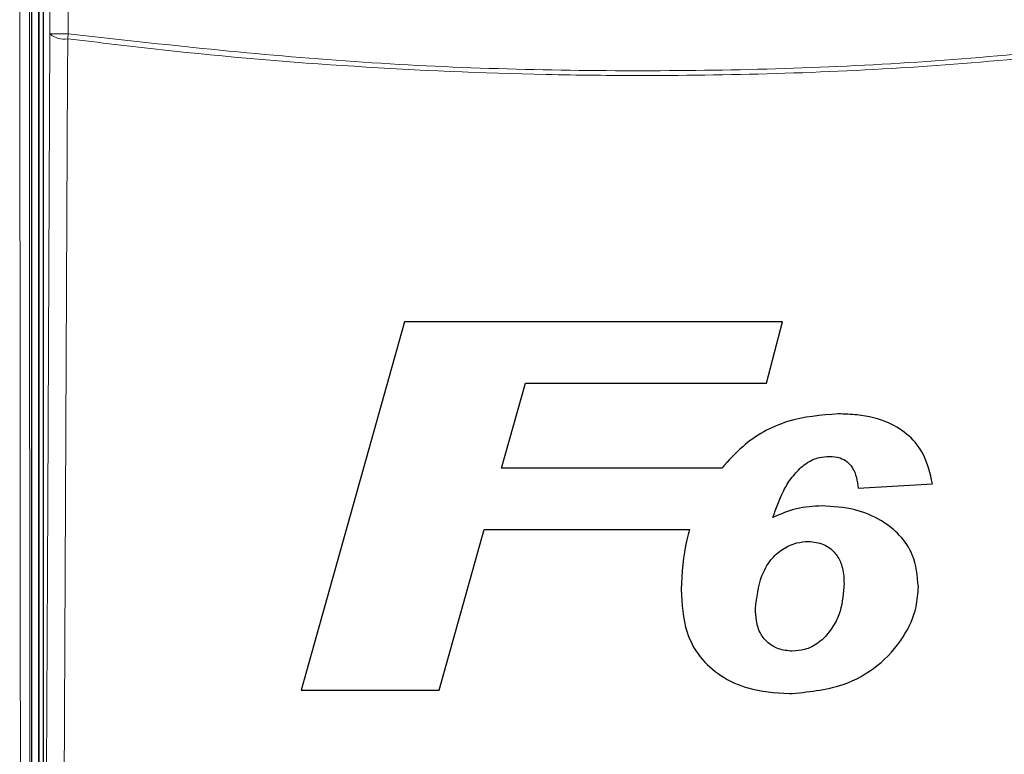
# Model space of a CAD drawing. Header units: millimetres. Extents: x 5 to 418, y 2 to 292.
# Tile 19 of 53: x 109 to 122, y 158 to 168. Entities that reach past the tile are written whole.
import ezdxf

# ---------------------------------------------------------------- set-up
doc = ezdxf.new("R2010")
doc.units = ezdxf.units.MM

msp = doc.modelspace()

# ---------------------------------------------------------------- linework, layer by layer
at = {"color": 7, "linetype": 'Continuous', "lineweight": 25}
for p, q in [((108.7293, 144.1409), (108.7293, 172.3901)), ((108.8293, 144.1401), (108.8293, 172.3651)), ((108.8837, 172.2482), (108.8837, 144.2569)), ((113.7904, 164.0667), (112.3871, 159.0667)), ((118.9256, 164.0667), (113.7904, 164.0667)), ((118.7052, 163.2334), (118.9256, 164.0667)), ((115.1075, 162.0795), (115.432, 163.2334)), ((115.432, 163.2334), (118.7052, 163.2334)), ((118.0981, 162.0795), (115.1075, 162.0795)), ((119.9511, 161.8071), (120.9607, 161.868)), ((114.2631, 159.0667), (114.8741, 161.2462)), ((114.8741, 161.2462), (117.6599, 161.2462)), ((112.3871, 159.0667), (114.2631, 159.0667))]:
    msp.add_line(p, q, dxfattribs=at)
at = {"color": 7, "linetype": 'Continuous', "lineweight": 18}
for p, q in [((108.8183, 172.3651), (108.8183, 144.1401)), ((108.9754, 167.9753), (108.9754, 172.1565)), ((109.2253, 172.1565), (109.2253, 167.9753)), ((108.9754, 167.9753), (109.2253, 167.9753)), ((109.217, 167.9106), (109.2253, 167.9753))]:
    msp.add_line(p, q, dxfattribs=at)
at = {"color": 7, "linetype": 'Continuous', "lineweight": 18, "flags": 128}
for points in [[(108.9156, 155.2164), (108.9456, 161.6123), (108.9754, 167.9753)], [(109.217, 167.9106), (109.2147, 167.4277), (109.2057, 165.496), (109.1694, 157.7693), (109.1571, 155.1517)]]:
    msp.add_lwpolyline(points, dxfattribs=at)
at = {"color": 7, "linetype": 'Continuous', "lineweight": 18}
msp.add_arc((109.1651, 168.2003), 0.2943, 229.86361, 280.15468, dxfattribs=at)
for points, knots in [([(108.588, 144.0726), (108.588, 144.1558), (108.5875, 144.5716), (108.5855, 146.318), (108.5781, 153.3054), (108.5704, 162.3394), (108.5663, 170.046), (108.565, 172.4217)], [0, 0, 0, 0, 0.0088087, 0.0440433, 0.1849823, 0.7487663, 1, 1, 1, 1]), ([(108.6942, 172.4252), (108.6969, 167.6989), (108.7023, 158.2447), (108.7123, 148.8026), (108.7173, 144.0807)], [0, 0, 0, 0, 0.4999168, 1, 1, 1, 1]), ([(109.2253, 167.9753), (110.5179, 167.8326), (113.1084, 167.5467), (117.0018, 167.4401), (120.8864, 167.5502), (123.4492, 167.8334), (124.7332, 167.9753)], [0, 0, 0, 0, 0.2508222, 0.5026819, 0.7508343, 1, 1, 1, 1]), ([(124.7416, 167.9106), (123.4588, 167.7692), (120.8934, 167.4864), (117.8759, 167.3991), (115.2798, 167.4241), (113.1038, 167.5183), (110.9374, 167.7005), (109.6448, 167.8583), (109.217, 167.9106)], [0, 0, 0, 0, 0.2486467, 0.497289, 0.5811431, 0.7490357, 0.9169292, 1, 1, 1, 1])]:
    msp.add_open_spline(points, degree=3, knots=knots, dxfattribs=at)
at = {"color": 7, "linetype": 'Continuous', "lineweight": 25}
for points, knots in [([(119.6799, 162.8167), (119.4464, 162.7986), (118.9772, 162.7622), (118.4331, 162.4535), (118.1888, 162.1808), (118.0981, 162.0795)], [0, 0, 0, 0, 0.3837768, 0.7711572, 1, 1, 1, 1]), ([(120.9607, 161.868), (120.9293, 162.0059), (120.8744, 162.2465), (120.6522, 162.5317), (120.341, 162.7253), (120.0013, 162.8068), (119.7658, 162.8141), (119.6799, 162.8167)], [0, 0, 0, 0, 0.242898, 0.4237478, 0.6045665, 0.8558512, 1, 1, 1, 1]), ([(119.1781, 162.0926), (119.2053, 162.1143), (119.2781, 162.1724), (119.4099, 162.2301), (119.5152, 162.2368), (119.5612, 162.2398)], [0, 0, 0, 0, 0.251222, 0.6721781, 1, 1, 1, 1]), ([(119.5612, 162.2398), (119.6102, 162.2365), (119.6957, 162.2308), (119.8039, 162.1722), (119.8859, 162.0821), (119.932, 161.9538), (119.9446, 161.8566), (119.9511, 161.8071)], [0, 0, 0, 0, 0.2181803, 0.3806491, 0.5437188, 0.7674666, 1, 1, 1, 1]), ([(118.7943, 161.412), (118.8364, 161.5324), (118.9004, 161.7155), (119.0346, 161.9444), (119.1298, 162.0427), (119.1781, 162.0926)], [0, 0, 0, 0, 0.48615315, 0.73931248, 1, 1, 1, 1]), ([(119.4568, 161.5667), (119.3995, 161.5648), (119.2846, 161.5608), (119.0576, 161.5231), (118.8994, 161.4563), (118.7943, 161.412)], [0, 0, 0, 0, 0.2505674, 0.5016458, 1, 1, 1, 1]), ([(120.7684, 160.47), (120.755, 160.6181), (120.7318, 160.8729), (120.5241, 161.1802), (120.252, 161.3911), (119.8889, 161.542), (119.6083, 161.5581), (119.4568, 161.5667)], [0, 0, 0, 0, 0.2335403, 0.4017202, 0.5694332, 0.7676612, 1, 1, 1, 1]), ([(117.6599, 161.2462), (117.6472, 161.2006), (117.5732, 160.9352), (117.559, 160.6594), (117.5473, 160.4309)], [0, 0, 0, 0, 0.1717276, 1, 1, 1, 1]), ([(118.5569, 160.1732), (118.5741, 160.3239), (118.6008, 160.5571), (118.7468, 160.8319), (118.9165, 160.9855), (119.098, 161.0705), (119.2225, 161.0814), (119.275, 161.086)], [0, 0, 0, 0, 0.35580604, 0.55069973, 0.71563124, 0.87994781, 1, 1, 1, 1]), ([(119.275, 161.086), (119.3463, 161.0779), (119.4786, 161.0629), (119.6326, 160.9478), (119.7314, 160.7856), (119.7565, 160.6344), (119.7584, 160.5386), (119.7588, 160.5158)], [0, 0, 0, 0, 0.2466372, 0.4576364, 0.6531619, 0.9172678, 1, 1, 1, 1]), ([(119.0121, 159.0187), (119.2627, 159.0412), (119.6922, 159.08), (120.2315, 159.378), (120.5677, 159.7558), (120.7468, 160.1399), (120.7625, 160.3789), (120.7684, 160.47)], [0, 0, 0, 0, 0.2923013, 0.501145, 0.7100044, 0.88957, 1, 1, 1, 1]), ([(119.7588, 160.5158), (119.7504, 160.3876), (119.7377, 160.1947), (119.6333, 159.9518), (119.5489, 159.8478), (119.5057, 159.7946)], [0, 0, 0, 0, 0.4920825, 0.7400991, 1, 1, 1, 1]), ([(117.5473, 160.4309), (117.5571, 160.2339), (117.5732, 159.9109), (117.7885, 159.5063), (118.0807, 159.2454), (118.4971, 159.0556), (118.8221, 159.0323), (119.0121, 159.0187)], [0, 0, 0, 0, 0.2577792, 0.422516, 0.5870403, 0.7585544, 1, 1, 1, 1]), ([(119.0564, 159.5956), (118.9917, 159.6015), (118.8733, 159.6124), (118.7242, 159.7022), (118.6138, 159.834), (118.5636, 160.0009), (118.559, 160.1188), (118.5569, 160.1732)], [0, 0, 0, 0, 0.2189956, 0.4008855, 0.5829924, 0.8075343, 1, 1, 1, 1]), ([(119.5057, 159.7946), (119.4756, 159.7657), (119.3956, 159.6884), (119.24, 159.609), (119.1128, 159.5997), (119.0564, 159.5956)], [0, 0, 0, 0, 0.250543, 0.6680458, 1, 1, 1, 1])]:
    msp.add_open_spline(points, degree=3, knots=knots, dxfattribs=at)

doc.saveas('drawing.dxf')
